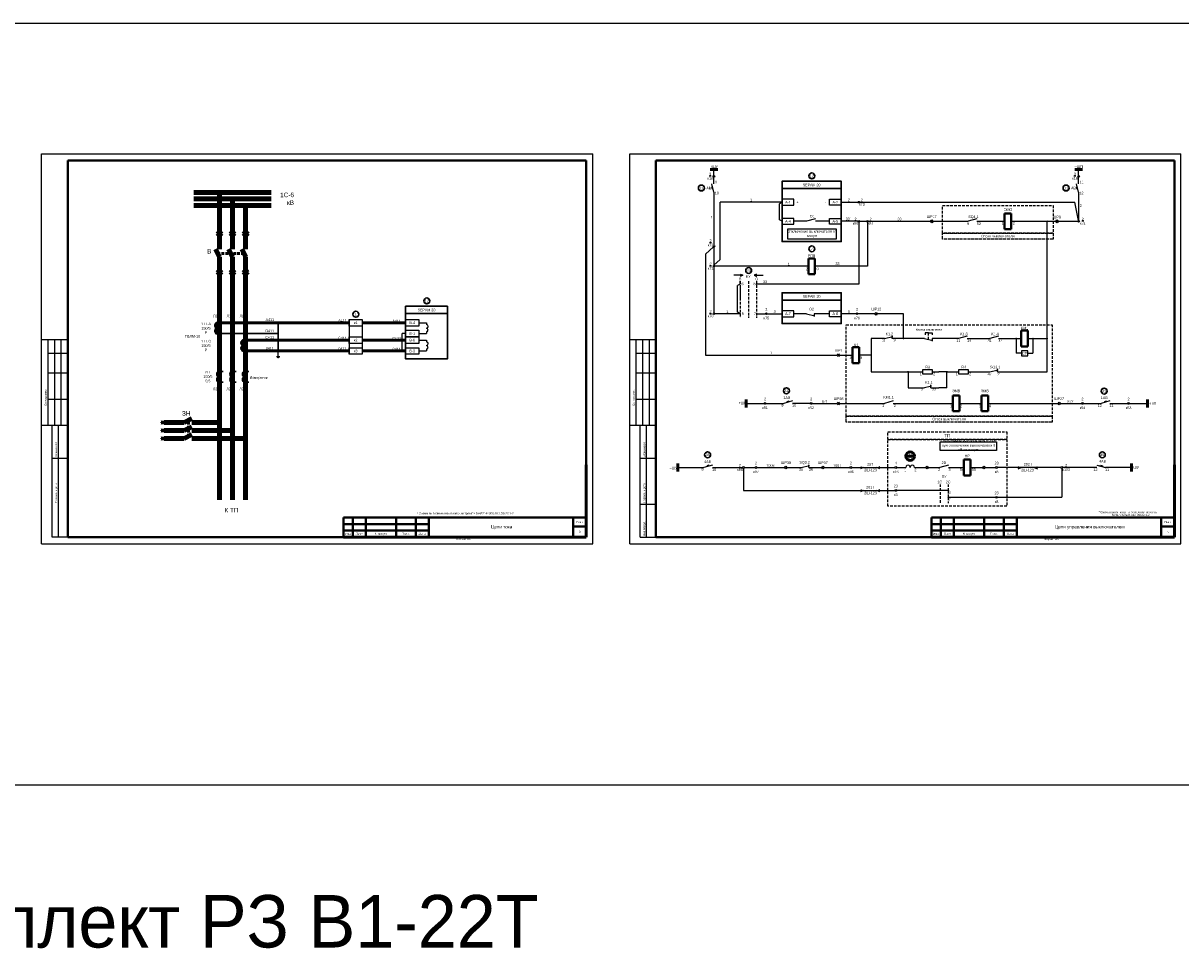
# Model space of a CAD drawing. Header units: millimetres. Extents: x 7700 to 12777, y -2533 to 2568.
# Tile 45 of 74: x 8679 to 9561, y 1171 to 1876. Entities that reach past the tile are written whole.
import ezdxf
from ezdxf.enums import TextEntityAlignment as Align

# ---------------------------------------------------------------- set-up
doc = ezdxf.new("R2010")
doc.units = ezdxf.units.MM
doc.linetypes.add('ACAD_ISO02W100', pattern=[15, 12, -3])
doc.linetypes.add('JIS_02_2.0', pattern=[3, 2, -1])
doc.layers.add('основная 0.5', color=7, linetype='Continuous', lineweight=50)
doc.styles.add('SIMPLEX', font='txt', dxfattribs={"height": 5})

msp = doc.modelspace()

# ---------------------------------------------------------------- hatches: boundary and pattern name
h = msp.add_hatch(color=256)
h.dxf.hatch_style = 1
h.paths.add_polyline_path([(9224.93, 1682.82), (9226.93, 1683.68), (9224.93, 1684.53)])
h = msp.add_hatch(color=256)
h.dxf.hatch_style = 1
h.paths.add_polyline_path([(9237.43, 1682.82), (9235.43, 1683.68), (9237.43, 1684.53)])
h = msp.add_hatch(color=256)
h.dxf.hatch_style = 1
h.paths.add_polyline_path([(9316.65, 1536.3), (9318.99, 1537.3), (9316.65, 1538.3)])
h = msp.add_hatch(color=256)
h.dxf.hatch_style = 1
h.paths.add_polyline_path([(9331.33, 1538.3), (9328.99, 1537.3), (9331.33, 1536.3)])
h = msp.add_hatch(color=256)
h.dxf.hatch_style = 1
h.paths.add_polyline_path([(9436.69, 1538.3), (9439.03, 1537.3), (9436.69, 1536.3)])
h = msp.add_hatch(color=256)
h.dxf.hatch_style = 1
h.paths.add_polyline_path([(9451.38, 1536.3), (9449.03, 1537.3), (9451.38, 1538.3)])
h = msp.add_hatch(color=256)
h.dxf.hatch_style = 1
h.paths.add_polyline_path([(9316.65, 1518.81), (9318.99, 1519.81), (9316.65, 1520.81)])
h = msp.add_hatch(color=256)
h.dxf.hatch_style = 1
h.paths.add_polyline_path([(9331.33, 1520.81), (9328.99, 1519.81), (9331.33, 1518.81)])

# ---------------------------------------------------------------- linework, layer by layer
for p, q in [((8692.56, 1479.18), (8692.56, 1776.23)), ((8692.56, 1776.23), (9112.57, 1776.23)), ((8692.56, 1479.18), (8692.56, 1776.23)), ((9112.57, 1479.18), (9112.57, 1776.23)), ((9112.57, 1479.18), (9112.57, 1776.23)), ((9140.68, 1479.18), (9140.68, 1776.23)), ((9140.68, 1776.23), (9560.69, 1776.23)), ((9140.68, 1479.18), (9140.68, 1776.23)), ((9560.69, 1479.18), (9560.69, 1776.23)), ((9560.69, 1479.18), (9560.69, 1776.23)), ((9203.32, 1750.99), (9203.94, 1751.15)), ((9203.74, 1749.29), (9204.35, 1749.45)), ((9204.9, 1747.12), (9204.9, 1706.5)), ((9481.2, 1750.99), (9481.82, 1751.15)), ((9481.62, 1749.29), (9482.23, 1749.45)), ((9256.8, 1739.41), (9209.65, 1739.41)), ((9209.65, 1695.81), (9209.65, 1739.41)), ((9256.8, 1739.41), (9254.83, 1738.27)), ((9254.83, 1725.97), (9254.83, 1738.27)), ((9301.87, 1739.41), (9314.65, 1739.41)), ((9315.91, 1739.41), (9480.03, 1739.41)), ((9482.66, 1725.48), (9480.03, 1739.41)), ((9256.8, 1724.83), (9254.83, 1725.97)), ((9275.53, 1724.83), (9265.8, 1724.83)), ((9282.2, 1726.69), (9275.53, 1724.83)), ((9292.87, 1724.83), (9282.2, 1724.83)), ((9314.65, 1724.83), (9301.87, 1724.83)), ((9315.28, 1724.2), (9315.28, 1677.03)), ((9315.91, 1724.83), (9321.3, 1724.83)), ((9321.93, 1724.2), (9321.93, 1690.55)), ((9322.55, 1724.83), (9398.65, 1724.83)), ((9405.32, 1726.69), (9398.65, 1724.83)), ((9405.32, 1724.83), (9426.27, 1724.83)), ((9405.32, 1724.83), (9426.27, 1724.83)), ((9431.27, 1724.83), (9470.47, 1724.83)), ((9431.27, 1724.83), (9482.12, 1724.83)), ((9458.83, 1610.23), (9458.83, 1724.83)), ((9204.45, 1705.43), (9198.52, 1699.7)), ((9204.9, 1705.24), (9204.9, 1691.38)), ((9209.65, 1695.81), (9204.9, 1691.38)), ((9204.9, 1690.12), (9204.9, 1655.05)), ((9276.84, 1690.55), (9205.53, 1690.55)), ((9321.93, 1690.55), (9281.84, 1690.55)), ((9226.93, 1683.68), (9220.02, 1683.68)), ((9224.91, 1677.04), (9222.94, 1675.9)), ((9224.9, 1677.03), (9224.9, 1679.19)), ((9224.93, 1684.53), (9226.93, 1683.68)), ((9226.93, 1683.68), (9224.93, 1682.82)), ((9237.43, 1684.53), (9235.43, 1683.68)), ((9235.43, 1683.68), (9237.43, 1682.82)), ((9235.43, 1683.68), (9242.35, 1683.68)), ((9315.28, 1677.03), (9237.4, 1677.03)), ((9222.94, 1655.56), (9222.94, 1675.9)), ((8926.86, 1650.01), (8926.86, 1623.53)), ((8936.86, 1650.01), (8936.86, 1623.53)), ((9224.91, 1654.42), (9205.53, 1654.42)), ((9224.91, 1654.42), (9222.94, 1655.56)), ((9237.4, 1654.42), (9244.22, 1654.42)), ((9245.48, 1654.42), (9256.8, 1654.42)), ((9275.53, 1654.42), (9265.8, 1654.42)), ((9275.53, 1654.42), (9281.88, 1652.9)), ((9292.87, 1654.42), (9281.32, 1654.42)), ((9281.32, 1654.42), (9281.32, 1652.33)), ((9313.31, 1654.42), (9301.87, 1654.42)), ((9327.34, 1654.42), (9314.57, 1654.42)), ((9349.33, 1654.42), (9328.37, 1654.42)), ((9349.33, 1635.54), (9349.33, 1654.42)), ((8979.92, 1647.51), (8985.82, 1647.51)), ((8985.82, 1647.51), (8985.82, 1646.26)), ((8712.56, 1634.41), (8692.56, 1634.41)), ((8697.56, 1569.41), (8697.56, 1634.41)), ((8702.56, 1569.41), (8702.56, 1634.41)), ((8707.56, 1569.41), (8707.56, 1634.41)), ((8967.22, 1626.03), (8967.22, 1639.32)), ((8969.92, 1639.32), (8967.22, 1639.32)), ((8979.92, 1639.32), (8985.82, 1639.32)), ((8979.92, 1634.32), (8985.82, 1634.32)), ((8985.82, 1640.57), (8985.82, 1639.32)), ((8985.82, 1634.32), (8985.82, 1633.07)), ((9160.68, 1634.41), (9140.68, 1634.41)), ((9145.68, 1569.41), (9145.68, 1634.41)), ((9150.68, 1569.41), (9150.68, 1634.41)), ((9155.68, 1569.41), (9155.68, 1634.41)), ((9334.86, 1635.54), (9324.83, 1635.54)), ((9324.83, 1635.54), (9324.83, 1610.23)), ((9365.3, 1635.54), (9340.65, 1635.54)), ((9365.3, 1635.54), (9371.65, 1634.02)), ((9368.47, 1639.82), (9365.77, 1639.82)), ((9365.77, 1639.82), (9365.77, 1638.44)), ((9368.47, 1639.82), (9371.17, 1639.82)), ((9391.29, 1635.54), (9371.09, 1635.54)), ((9371.09, 1635.54), (9371.09, 1633.44)), ((9371.17, 1639.82), (9371.17, 1638.44)), ((9397.96, 1637.4), (9391.29, 1635.54)), ((9435.15, 1635.54), (9435.15, 1624.34)), ((9444.09, 1635.54), (9458.83, 1635.54)), ((9448.02, 1635.54), (9448.02, 1624.34)), ((8697.56, 1624.41), (8712.56, 1624.41)), ((8872.85, 1622.02), (8872.85, 1626.05)), ((8979.92, 1626.13), (8985.82, 1626.13)), ((8985.82, 1627.38), (8985.82, 1626.13)), ((9145.68, 1624.41), (9160.68, 1624.41)), ((9439.15, 1624.34), (9435.15, 1624.34)), ((9444.02, 1624.34), (9448.02, 1624.34)), ((8871.6, 1621.75), (8874.1, 1621.75)), ((8872.1, 1621.25), (8873.6, 1621.25)), ((8872.6, 1621.02), (8872.85, 1620.77)), ((8872.6, 1621.02), (8873.1, 1621.02)), ((8873.1, 1621.02), (8872.85, 1620.77)), ((8697.56, 1609.41), (8712.56, 1609.41)), ((9145.68, 1609.41), (9160.68, 1609.41)), ((8697.56, 1589.41), (8712.56, 1589.41)), ((9145.68, 1589.41), (9160.68, 1589.41)), ((9264.74, 1587.94), (9258.07, 1586.08)), ((9341.53, 1587.94), (9334.86, 1586.08)), ((9506.61, 1587.94), (9499.95, 1586.08)), ((9229.46, 1586.08), (9243.17, 1586.08)), ((9244.49, 1586.08), (9258.07, 1586.08)), ((9262.02, 1587.85), (9260.37, 1587.39)), ((9260.37, 1587.39), (9260.52, 1586.76)), ((9262.17, 1587.23), (9262.02, 1587.85)), ((9278.32, 1586.08), (9264.74, 1586.08)), ((9279.65, 1586.08), (9298.53, 1586.08)), ((9299.57, 1586.08), (9334.86, 1586.08)), ((9341.53, 1586.08), (9386.9, 1586.08)), ((9391.9, 1586.08), (9408.86, 1586.08)), ((9413.86, 1586.08), (9468.24, 1586.08)), ((9469.27, 1586.08), (9485.04, 1586.08)), ((9486.37, 1586.08), (9499.95, 1586.08)), ((9503.89, 1587.85), (9502.24, 1587.39)), ((9502.24, 1587.39), (9502.39, 1586.76)), ((9504.04, 1587.23), (9503.89, 1587.85)), ((9506.61, 1586.08), (9520.19, 1586.08)), ((9521.49, 1586.08), (9535.2, 1586.08)), ((8692.56, 1569.41), (8712.56, 1569.41)), ((8700.56, 1484.23), (8700.56, 1569.41)), ((8705.43, 1484.23), (8705.43, 1569.41)), ((9140.68, 1569.41), (9160.68, 1569.41)), ((9148.68, 1484.23), (9148.68, 1569.41)), ((9153.55, 1484.23), (9153.55, 1569.41)), ((8700.56, 1544.41), (8712.56, 1544.41)), ((9148.68, 1544.41), (9160.68, 1544.41)), ((9177.46, 1537.3), (9197.16, 1537.3)), ((9203.83, 1539.16), (9197.16, 1537.3)), ((9201.11, 1539.07), (9199.46, 1538.61)), ((9199.46, 1538.61), (9199.61, 1537.98)), ((9201.26, 1538.44), (9201.11, 1539.07)), ((9203.83, 1537.3), (9226.69, 1537.3)), ((9227.36, 1536.64), (9227.36, 1519.81)), ((9228.02, 1537.3), (9236.27, 1537.3)), ((9237.59, 1537.3), (9258.49, 1537.34)), ((9259.56, 1537.3), (9271.45, 1537.3)), ((9277.24, 1537.3), (9288.18, 1537.3)), ((9289.22, 1537.3), (9308.62, 1537.3)), ((9318.99, 1537.3), (9316.65, 1536.3)), ((9331.33, 1536.3), (9328.99, 1537.3)), ((9344.12, 1537.3), (9351.15, 1537.3)), ((9357.68, 1537.3), (9366.05, 1537.3)), ((9367.08, 1537.3), (9376.98, 1537.3)), ((9383.65, 1539.16), (9376.98, 1537.3)), ((9383.65, 1537.3), (9395.33, 1537.3)), ((9400.33, 1537.3), (9410.91, 1537.3)), ((9411.94, 1537.3), (9419.63, 1537.3)), ((9436.69, 1536.3), (9439.03, 1537.3)), ((9449.03, 1537.3), (9451.38, 1536.3)), ((9469.27, 1537.3), (9460.92, 1537.3)), ((9469.94, 1536.64), (9469.94, 1514.56)), ((9496.65, 1537.3), (9470.6, 1537.3)), ((9496.65, 1539.16), (9503.32, 1537.3)), ((9499.22, 1538.44), (9499.37, 1539.07)), ((9499.37, 1539.07), (9501.02, 1538.61)), ((9501.02, 1538.61), (9500.87, 1537.98)), ((9523.02, 1537.3), (9503.32, 1537.3)), ((9318.99, 1519.81), (9316.65, 1518.81)), ((9331.33, 1518.81), (9328.99, 1519.81)), ((9383.22, 1519.81), (9344.12, 1519.81)), ((9148.68, 1509.41), (9160.68, 1509.41)), ((9383.66, 1514.56), (9419.63, 1514.56)), ((9420.96, 1514.56), (9469.94, 1514.56)), ((8712.56, 1484.23), (8700.56, 1484.23)), ((9148.68, 1484.23), (9160.68, 1484.23)), ((8692.56, 1479.18), (9112.57, 1479.18)), ((9140.68, 1479.18), (9560.69, 1479.18))]:
    msp.add_line(p, q)
at = {"lineweight": 40}
for p, q in [((8712.56, 1771.23), (9107.65, 1771.23)), ((9107.65, 1771.23), (9107.65, 1484.23)), ((9160.68, 1771.23), (9555.77, 1771.23)), ((9555.77, 1771.23), (9555.77, 1484.23)), ((9431.27, 1730.83), (9426.27, 1730.83)), ((9426.27, 1730.83), (9426.27, 1718.83)), ((9431.27, 1718.83), (9431.27, 1730.83)), ((9431.27, 1718.83), (9426.27, 1718.83)), ((9281.84, 1696.55), (9276.84, 1696.55)), ((9276.84, 1696.55), (9276.84, 1684.55)), ((9281.84, 1684.55), (9281.84, 1696.55)), ((9281.84, 1684.55), (9276.84, 1684.55)), ((9444.09, 1641.54), (9439.09, 1641.54)), ((9439.09, 1641.54), (9439.09, 1629.54)), ((9444.09, 1629.54), (9444.09, 1641.54)), ((9315.59, 1628.88), (9310.59, 1628.88)), ((9310.59, 1628.88), (9310.59, 1616.88)), ((9315.59, 1616.88), (9315.59, 1628.88)), ((9444.09, 1629.54), (9439.09, 1629.54)), ((9315.59, 1616.88), (9310.59, 1616.88)), ((9391.9, 1592.08), (9386.9, 1592.08)), ((9386.9, 1592.08), (9386.9, 1580.08)), ((9391.9, 1580.08), (9391.9, 1592.08)), ((9413.86, 1592.08), (9408.86, 1592.08)), ((9408.86, 1592.08), (9408.86, 1580.08)), ((9413.86, 1580.08), (9413.86, 1592.08)), ((9391.9, 1580.08), (9386.9, 1580.08)), ((9413.86, 1580.08), (9408.86, 1580.08)), ((9400.33, 1543.3), (9395.33, 1543.3)), ((9395.33, 1543.3), (9395.33, 1531.3)), ((9400.33, 1531.3), (9400.33, 1543.3)), ((9400.33, 1531.3), (9395.33, 1531.3)), ((8922.65, 1499.22), (8987.65, 1499.22)), ((8922.65, 1494.22), (8987.65, 1494.22)), ((9097.65, 1499.23), (9097.65, 1484.23)), ((9097.65, 1492.23), (9107.65, 1492.23)), ((9370.77, 1499.22), (9435.77, 1499.22)), ((9370.77, 1494.22), (9435.77, 1494.22)), ((9545.77, 1499.23), (9545.77, 1484.23)), ((9545.77, 1492.23), (9555.77, 1492.23)), ((8712.56, 1484.23), (9107.65, 1484.23)), ((8922.65, 1489.22), (8987.65, 1489.22)), ((9160.68, 1484.23), (9555.77, 1484.23)), ((9370.77, 1489.22), (9435.77, 1489.22))]:
    msp.add_line(p, q, dxfattribs=at)
at = {"linetype": 'Continuous', "lineweight": 40}
for p, q in [((8712.56, 1771.23), (8712.56, 1484.23)), ((9160.68, 1771.23), (9160.68, 1484.23))]:
    msp.add_line(p, q, dxfattribs=at)
at = {"color": 1, "lineweight": 50}
for p, q in [((9207.9, 1764.29), (9201.9, 1764.29)), ((8847.01, 1634.32), (8926.86, 1634.32)), ((8936.86, 1634.32), (8969.92, 1634.32)), ((9229.46, 1589.08), (9229.46, 1583.08)), ((9177.46, 1534.3), (9177.46, 1540.3))]:
    msp.add_line(p, q, dxfattribs=at)
at = {"color": 7}
for p, q in [((9204.9, 1759.7), (9204.9, 1764.29)), ((9204.9, 1753.47), (9204.9, 1758.37)), ((9482.79, 1759.7), (9482.79, 1764.29)), ((9482.79, 1753.47), (9482.79, 1758.37)), ((9203.74, 1749.29), (9203.32, 1750.99)), ((9204.9, 1747.12), (9203.38, 1753.47)), ((9481.62, 1749.29), (9481.2, 1750.99)), ((9482.79, 1747.12), (9481.26, 1753.47)), ((9482.79, 1747.12), (9482.79, 1725.49)), ((9198.52, 1699.7), (9198.52, 1622.88)), ((9334.86, 1635.54), (9341.21, 1637.06)), ((9340.65, 1635.54), (9340.65, 1637.63)), ((9397.96, 1635.54), (9415.19, 1635.54)), ((9421.86, 1637.4), (9415.19, 1635.54)), ((9421.86, 1635.54), (9421.86, 1635.54)), ((9421.86, 1635.54), (9439.09, 1635.54)), ((9198.52, 1622.88), (9298.53, 1622.88)), ((9299.57, 1622.88), (9310.59, 1622.88)), ((9324.83, 1622.88), (9315.59, 1622.88)), ((9324.83, 1610.23), (9358.87, 1610.23)), ((9352.82, 1610.23), (9352.82, 1598.06)), ((9358.87, 1610.23), (9363.86, 1610.23)), ((9371.4, 1610.23), (9376.39, 1610.23)), ((9382.45, 1610.23), (9376.39, 1610.23)), ((9382.45, 1598.06), (9382.45, 1610.23)), ((9382.45, 1610.23), (9391.29, 1610.23)), ((9398.83, 1610.23), (9415.19, 1610.23)), ((9415.19, 1610.23), (9421.54, 1611.75)), ((9420.98, 1610.23), (9420.98, 1612.33)), ((9420.98, 1610.23), (9458.83, 1610.23)), ((9352.82, 1598.06), (9364.3, 1598.06)), ((9364.3, 1598.06), (9370.65, 1599.58)), ((9370.09, 1598.06), (9370.09, 1600.15)), ((9370.09, 1598.06), (9376.39, 1598.06)), ((9382.45, 1598.06), (9376.39, 1598.06)), ((9271.45, 1537.3), (9277.8, 1538.82)), ((9277.24, 1537.3), (9277.24, 1539.4)), ((9309.94, 1537.3), (9342.8, 1537.3)), ((9469.27, 1537.3), (9420.96, 1537.3)), ((9227.36, 1519.81), (9342.8, 1519.81))]:
    msp.add_line(p, q, dxfattribs=at)
at = {"color": 5, "lineweight": 50}
for p, q in [((9485.79, 1764.29), (9479.79, 1764.29)), ((9535.2, 1583.08), (9535.2, 1589.08)), ((9523.02, 1534.3), (9523.02, 1540.3))]:
    msp.add_line(p, q, dxfattribs=at)
at = {"color": 40, "lineweight": 100, "true_color": 0xf8d731}
for p, q in [((8808.58, 1746.88), (8867.55, 1746.89)), ((8828.07, 1746.88), (8828.06, 1703.71)), ((8825.06, 1703.71), (8828.06, 1697.71)), ((8828.06, 1697.71), (8828.06, 1512.7)), ((8785.03, 1571.75), (8784.78, 1571.5)), ((8785.03, 1571.25), (8784.78, 1571.5)), ((8785.03, 1571.75), (8785.03, 1571.25)), ((8785.53, 1572.25), (8785.53, 1570.75)), ((8786.03, 1572.75), (8786.03, 1570.25)), ((8786.03, 1571.5), (8791.09, 1571.5)), ((8801.09, 1571.5), (8791.09, 1571.5)), ((8801.09, 1571.5), (8807.09, 1574.51)), ((8828.06, 1571.5), (8807.09, 1571.5))]:
    msp.add_line(p, q, dxfattribs=at)
at = {"color": 3, "lineweight": 100}
for p, q in [((8808.58, 1741.88), (8867.55, 1741.88)), ((8838.07, 1741.88), (8838.07, 1703.71)), ((8838.06, 1697.71), (8835.06, 1703.71)), ((8838.06, 1697.71), (8838.06, 1512.7)), ((8785.03, 1565.63), (8784.78, 1565.38)), ((8785.03, 1565.13), (8784.78, 1565.38)), ((8785.03, 1565.63), (8785.03, 1565.13)), ((8785.53, 1566.13), (8785.53, 1564.63)), ((8786.03, 1566.63), (8786.03, 1564.13)), ((8786.03, 1565.38), (8791.09, 1565.38)), ((8791.09, 1565.38), (8801.09, 1565.38)), ((8807.09, 1568.38), (8801.09, 1565.38)), ((8807.09, 1565.38), (8838.06, 1565.38))]:
    msp.add_line(p, q, dxfattribs=at)
at = {"color": 1, "lineweight": 100}
for p, q in [((8808.58, 1736.88), (8867.55, 1736.9)), ((8848.06, 1736.89), (8848.06, 1703.71)), ((8848.08, 1697.71), (8845.06, 1703.71)), ((8848.06, 1697.71), (8848.06, 1512.7)), ((8848.06, 1697.71), (8848.06, 1686.01)), ((8807.09, 1562.38), (8801.09, 1559.36)), ((8785.03, 1559.63), (8784.78, 1559.38)), ((8785.03, 1559.13), (8784.78, 1559.38)), ((8785.03, 1559.63), (8785.03, 1559.13)), ((8785.53, 1560.13), (8785.53, 1558.63)), ((8786.03, 1560.63), (8786.03, 1558.13)), ((8786.03, 1559.38), (8791.09, 1559.38)), ((8791.09, 1559.38), (8801.09, 1559.38)), ((8807.09, 1559.38), (8848.07, 1559.38))]:
    msp.add_line(p, q, dxfattribs=at)
at = {"lineweight": 50}
for p, q in [((8826, 1715.64), (8828.07, 1717.6)), ((8826, 1713.75), (8828.07, 1715.71)), ((8828.07, 1717.6), (8830.13, 1715.64)), ((8828.07, 1715.71), (8830.13, 1713.75)), ((8836.01, 1715.64), (8838.07, 1717.6)), ((8836.01, 1713.75), (8838.07, 1715.71)), ((8838.07, 1717.6), (8840.13, 1715.64)), ((8838.07, 1715.71), (8840.13, 1713.75)), ((8846, 1715.64), (8848.06, 1717.6)), ((8846, 1713.75), (8848.06, 1715.71)), ((8848.06, 1717.6), (8850.12, 1715.64)), ((8848.06, 1715.71), (8850.12, 1713.75)), ((8826.01, 1687.68), (8828.07, 1685.71)), ((8826.01, 1685.78), (8828.07, 1683.82)), ((8828.07, 1685.71), (8830.13, 1687.68)), ((8828.07, 1683.82), (8830.13, 1685.78)), ((8836.01, 1687.68), (8838.07, 1685.71)), ((8836.01, 1685.78), (8838.07, 1683.82)), ((8838.07, 1685.71), (8840.13, 1687.68)), ((8838.07, 1683.82), (8840.13, 1685.78)), ((8846, 1687.68), (8848.06, 1685.71)), ((8846, 1685.78), (8848.06, 1683.82)), ((8848.06, 1685.71), (8850.12, 1687.68)), ((8848.06, 1683.82), (8850.12, 1685.78)), ((8847.01, 1626.06), (8926.86, 1626.03)), ((8936.86, 1626.03), (8969.92, 1626.03)), ((9357.68, 1545.89), (9351.16, 1545.89))]:
    msp.add_line(p, q, dxfattribs=at)
at = {"linetype": 'JIS_02_2.0', "lineweight": 50}
for p, q in [((8846.71, 1700.43), (8826.7, 1700.43)), ((8804.38, 1561.01), (8804.38, 1572.86))]:
    msp.add_line(p, q, dxfattribs=at)
at = {"linetype": 'JIS_02_2.0'}
for p, q in [((9224.9, 1679.19), (9224.9, 1670.4)), ((9224.9, 1679.19), (9224.9, 1665.63)), ((9231.15, 1679.19), (9231.15, 1651.23)), ((9237.4, 1679.19), (9237.4, 1651.23)), ((9224.9, 1675.4), (9224.9, 1651.23)), ((9368.47, 1634.78), (9368.47, 1639.82)), ((9377.2, 1524.42), (9377.2, 1510.08)), ((9383.44, 1524.42), (9383.44, 1520.03)), ((9383.44, 1519.59), (9383.44, 1514.77)), ((9383.44, 1514.34), (9383.44, 1510.08))]:
    msp.add_line(p, q, dxfattribs=at)
at = {"color": 40, "lineweight": 50, "true_color": 0xf8d731}
for p, q in [((8827.01, 1647.51), (8926.86, 1647.51)), ((8936.86, 1647.51), (8969.92, 1647.51))]:
    msp.add_line(p, q, dxfattribs=at)
at = {"lineweight": 30}
for p, q in [((8872.85, 1647.51), (8872.85, 1626.03)), ((8827.01, 1639.27), (8872.85, 1639.27)), ((8828.06, 1610.49), (8830.91, 1610.49)), ((8838.06, 1610.49), (8840.91, 1610.49)), ((8847.59, 1610.49), (8850.44, 1610.49)), ((8828.06, 1602.25), (8830.91, 1602.25)), ((8838.06, 1602.25), (8840.91, 1602.25)), ((8847.59, 1602.25), (8850.44, 1602.25))]:
    msp.add_line(p, q, dxfattribs=at)
at = {"linetype": 'Continuous'}
for p, q in [((8712.56, 1625.24), (8712.56, 1605.24)), ((9160.68, 1625.24), (9160.68, 1605.24)), ((8712.56, 1585.24), (8712.56, 1565.24)), ((9160.68, 1585.24), (9160.68, 1565.24))]:
    msp.add_line(p, q, dxfattribs=at)
at = {"color": 2}
msp.add_lwpolyline([(7701.96, 1875.8), (12776.6, 1875.8), (12776.6, 1295.24), (7701.96, 1295.24)], close=True, dxfattribs=at)
at = {"lineweight": 30}
for points in [[(9256.8, 1755.4), (9256.8, 1755.4), (9301.87, 1755.4), (9301.87, 1749.71), (9256.8, 1749.71), (9256.8, 1755.4)], [(9256.8, 1670.4), (9256.8, 1670.4), (9301.87, 1670.4), (9301.87, 1664.72), (9256.8, 1664.72), (9256.8, 1670.4)], [(8969.92, 1660.16), (8969.92, 1660.16), (9001.83, 1660.16), (9001.83, 1654.48), (8969.92, 1654.48), (8969.92, 1660.16)]]:
    msp.add_lwpolyline(points, dxfattribs=at)
for points in [[(9256.8, 1749.71), (9301.87, 1749.71), (9301.87, 1709.35), (9256.8, 1709.35)], [(9256.8, 1664.72), (9301.87, 1664.72), (9301.87, 1646.96), (9256.8, 1646.96)], [(8969.92, 1654.48), (9001.83, 1654.48), (9001.83, 1620.02), (8969.92, 1620.02)]]:
    msp.add_lwpolyline(points, close=True, dxfattribs=at)
for points in [[(9256.8, 1737.16), (9265.8, 1737.16), (9265.8, 1741.66), (9256.8, 1741.66)], [(9301.87, 1737.16), (9292.87, 1737.16), (9292.87, 1741.66), (9301.87, 1741.66)], [(9256.8, 1722.58), (9265.8, 1722.58), (9265.8, 1727.08), (9256.8, 1727.08)], [(9301.87, 1722.58), (9292.87, 1722.58), (9292.87, 1727.08), (9301.87, 1727.08)], [(9260.96, 1711.48), (9298.18, 1711.48), (9298.18, 1718.89), (9260.96, 1718.89)], [(8936.86, 1645.01), (8926.86, 1645.01), (8926.86, 1650.01), (8936.86, 1650.01)], [(8979.92, 1645.01), (8969.92, 1645.01), (8969.92, 1650.01), (8979.92, 1650.01)], [(9256.8, 1652.17), (9265.8, 1652.17), (9265.8, 1656.67), (9256.8, 1656.67)], [(9301.87, 1652.17), (9292.87, 1652.17), (9292.87, 1656.67), (9301.87, 1656.67)], [(8979.92, 1636.82), (8969.92, 1636.82), (8969.92, 1641.82), (8979.92, 1641.82)], [(8936.86, 1631.82), (8926.86, 1631.82), (8926.86, 1636.82), (8936.86, 1636.82)], [(8979.92, 1631.82), (8969.92, 1631.82), (8969.92, 1636.82), (8979.92, 1636.82)], [(8936.86, 1623.53), (8926.86, 1623.53), (8926.86, 1628.53), (8936.86, 1628.53)], [(8979.92, 1623.53), (8969.92, 1623.53), (8969.92, 1628.53), (8979.92, 1628.53)], [(9444.02, 1626.25), (9439.15, 1626.25), (9439.15, 1622.42), (9444.02, 1622.42)], [(9377.4, 1556.91), (9420.33, 1556.91), (9420.33, 1550.23), (9377.4, 1550.23)]]:
    msp.add_lwpolyline(points, close=True)
at = {"color": 32, "linetype": 'JIS_02_2.0', "true_color": 0xcd6928}
for points in [[(9379.02, 1736.84), (9463.49, 1736.84), (9463.41, 1715.79), (9378.94, 1715.79)], [(9305.64, 1646.06), (9462.52, 1646.06), (9462.52, 1576.44), (9305.64, 1576.44)], [(9337.42, 1558.65), (9428.13, 1558.65), (9428.13, 1507.9), (9337.42, 1507.9)]]:
    msp.add_lwpolyline(points, close=True, dxfattribs=at)
for points in [[(9370.58, 1725.86), (9369.55, 1724.83), (9370.58, 1723.8)], [(9371.62, 1725.86), (9370.58, 1724.83), (9371.62, 1723.8)], [(9465.35, 1725.86), (9466.38, 1724.83), (9465.35, 1723.8)], [(9466.38, 1725.86), (9467.42, 1724.83), (9466.38, 1723.8)], [(9328.36, 1655.47), (9327.33, 1654.44), (9328.36, 1653.4)], [(9329.39, 1655.47), (9328.36, 1654.44), (9329.39, 1653.4)], [(9299.57, 1587.11), (9298.53, 1586.08), (9299.57, 1585.05)], [(9300.6, 1587.11), (9299.57, 1586.08), (9300.6, 1585.05)], [(9467.21, 1587.11), (9468.24, 1586.08), (9467.21, 1585.05)], [(9468.24, 1587.11), (9469.27, 1586.08), (9468.24, 1585.05)], [(9259.52, 1538.37), (9258.49, 1537.34), (9259.52, 1536.31)], [(9260.56, 1538.37), (9259.52, 1537.34), (9260.56, 1536.31)], [(9287.15, 1538.34), (9288.18, 1537.3), (9287.15, 1536.27)], [(9288.18, 1538.34), (9289.22, 1537.3), (9288.18, 1536.27)], [(9367.04, 1538.37), (9366.01, 1537.34), (9367.04, 1536.31)], [(9368.07, 1538.37), (9367.04, 1537.34), (9368.07, 1536.31)], [(9409.88, 1538.34), (9410.91, 1537.3), (9409.88, 1536.27)], [(9410.91, 1538.34), (9411.94, 1537.3), (9410.91, 1536.27)]]:
    msp.add_lwpolyline(points)
at = {"const_width": 0.5}
for points in [[(9458.45, 1724.83, -1), (9459.2, 1724.83, -1)], [(9224.53, 1654.42, 1), (9225.28, 1654.42, 1)], [(9348.96, 1635.54, 1), (9349.71, 1635.54, 1)], [(9434.78, 1635.54, 1), (9435.53, 1635.54, 1)], [(9447.65, 1635.54, 1), (9448.4, 1635.54, 1)], [(9458.45, 1635.54, 1), (9459.2, 1635.54, 1)], [(9324.46, 1622.88, 1), (9325.21, 1622.88, 1)], [(9352.44, 1610.23, 1), (9353.19, 1610.23, 1)], [(9382.07, 1610.23, 1), (9382.82, 1610.23, 1)]]:
    msp.add_lwpolyline(points, format="xyb", close=True, dxfattribs=at)
at = {"color": 32, "linetype": 'ACAD_ISO02W100', "ltscale": 0.2, "true_color": 0xcd6928}
for points in [[(9378.94, 1715.79), (9378.94, 1715.79), (9463.41, 1715.79), (9463.41, 1711.2), (9378.94, 1711.2), (9378.94, 1715.79)], [(9305.64, 1576.44), (9305.64, 1576.44), (9462.52, 1576.44), (9462.52, 1571.85), (9305.64, 1571.85), (9305.64, 1576.44)]]:
    msp.add_lwpolyline(points, dxfattribs=at)
at = {"color": 7, "const_width": 0.5}
msp.add_lwpolyline([(9237.02, 1677.03, -1), (9237.77, 1677.03, -1)], format="xyb", close=True, dxfattribs=at)
at = {"lineweight": 50}
for points, const_width in [([(8828.06, 1652.28, 1), (8828.06, 1652.75, 1)], 0.378), ([(8838.06, 1652.28, 1), (8838.06, 1652.75, 1)], 0.378), ([(8848.06, 1652.28, 1), (8848.06, 1652.75, 1)], 0.378), ([(8872.85, 1639.54, 1), (8872.85, 1638.99, 1)], 0.45), ([(8872.85, 1626.31, 1), (8872.85, 1625.76, 1)], 0.45), ([(8967.22, 1626.3, 1), (8967.22, 1625.75, 1)], 0.45), ([(8828.06, 1597.01, 1), (8828.06, 1597.47, 1)], 0.378), ([(8838.06, 1597.01, 1), (8838.06, 1597.47, 1)], 0.378), ([(8848.06, 1597.01, 1), (8848.06, 1597.47, 1)], 0.378)]:
    msp.add_lwpolyline(points, format="xyb", close=True, dxfattribs=dict(at, const_width=const_width))
at = {"color": 7}
for points in [[(9299.57, 1623.92), (9298.53, 1622.88), (9299.57, 1621.85)], [(9300.6, 1623.92), (9299.57, 1622.88), (9300.6, 1621.85)]]:
    msp.add_lwpolyline(points, dxfattribs=at)
for points in [[(9371.4, 1611.73), (9363.86, 1611.73), (9363.86, 1608.73), (9371.4, 1608.73)], [(9398.83, 1611.73), (9391.29, 1611.73), (9391.29, 1608.73), (9398.83, 1608.73)]]:
    msp.add_lwpolyline(points, close=True, dxfattribs=at)
at = {"color": 2, "lineweight": 100, "const_width": 0.45}
msp.add_lwpolyline([(8828.06, 1571.78, 1), (8828.06, 1571.23, 1)], format="xyb", close=True, dxfattribs=at)
at = {"color": 3, "lineweight": 100, "const_width": 0.45}
msp.add_lwpolyline([(8838.06, 1565.65, 1), (8838.06, 1565.1, 1)], format="xyb", close=True, dxfattribs=at)
at = {"color": 32, "linetype": 'JIS_02_2.0', "true_color": 0xcd6928}
msp.add_lwpolyline([(9337.42, 1564.34), (9337.42, 1564.34), (9428.13, 1564.34), (9428.13, 1558.65), (9337.42, 1558.65), (9337.42, 1564.34)], dxfattribs=at)
at = {"color": 1, "lineweight": 100, "const_width": 0.45}
msp.add_lwpolyline([(8848.06, 1559.65, 1), (8848.06, 1559.1, 1)], format="xyb", close=True, dxfattribs=at)
for centre, radius in [((9204.9, 1759.03), 0.663), ((9482.79, 1759.03), 0.663), ((9315.28, 1739.41), 0.629), ((9315.28, 1724.83), 0.629), ((9321.93, 1724.83), 0.629), ((9482.79, 1724.83), 0.663), ((9204.9, 1705.87), 0.629), ((9204.9, 1654.42), 0.629), ((9244.85, 1654.42), 0.629), ((9313.94, 1654.42), 0.629), ((9243.83, 1586.08), 0.663), ((9278.99, 1586.08), 0.663), ((9485.7, 1586.08), 0.663), ((9520.86, 1586.08), 0.663), ((9227.36, 1537.3), 0.663), ((9236.93, 1537.3), 0.663), ((9309.28, 1537.3), 0.663), ((9343.46, 1537.3), 0.663), ((9420.29, 1537.3), 0.663), ((9469.94, 1537.3), 0.663), ((9343.46, 1519.81), 0.663), ((9383.44, 1519.81), 0.218), ((9383.44, 1514.56), 0.218), ((9420.29, 1514.56), 0.663)]:
    msp.add_circle(centre, radius)
at = {"lineweight": 30}
for centre in [(9279.55, 1759.41), (9195.33, 1750.18), (9473.21, 1750.18), (9279.55, 1703.87), (9231.36, 1687.36), (8986.08, 1664.18), (8932.07, 1654.03), (9260.12, 1595.75), (9502.23, 1595.49), (9200.08, 1546.97), (9500.84, 1546.97)]:
    msp.add_circle(centre, 2.25, dxfattribs=at)
at = {"color": 7}
msp.add_circle((9204.9, 1690.75), 0.629, dxfattribs=at)
at = {"lineweight": 50}
msp.add_circle((9354.42, 1545.89), 3.26, dxfattribs=at)
for centre in [(8827.01, 1645.45), (8827.01, 1641.33), (8847.01, 1632.24), (8847.01, 1628.12)]:
    msp.add_arc(centre, 2.06, 90, 270, dxfattribs=at)
at = {"linetype": 'Continuous', "lineweight": 25, "ltscale": 4.8}
for centre, radius, start, end in [((8985.73, 1644.81), 1.42, 273.40093, 86.59907), ((8985.73, 1641.99), 1.4, 273.54871, 86.45129), ((8985.73, 1631.62), 1.42, 273.40093, 86.59907), ((8985.73, 1628.8), 1.4, 273.54871, 86.45129)]:
    msp.add_arc(centre, radius, start, end, dxfattribs=at)
at = {"lineweight": 30}
for centre in [(8828.06, 1608.43), (8828.06, 1604.31), (8838.06, 1608.43), (8838.06, 1604.31), (8847.59, 1608.43), (8847.59, 1604.31)]:
    msp.add_arc(centre, 2.06, 90, 270, dxfattribs=at)
for centre in [(9352.78, 1537.43), (9356.05, 1537.43)]:
    msp.add_arc(centre, 1.64, 355.52704, 184.47296)
at = {"layer": 'основная 0.5', "color": 0}
for p, q in [((9107.65, 1484.23), (9107.65, 1539.23)), ((9555.77, 1484.23), (9555.77, 1539.23)), ((8922.65, 1484.23), (9107.65, 1484.23)), ((9370.77, 1484.23), (9555.77, 1484.23))]:
    msp.add_line(p, q, dxfattribs=at)
at = {"layer": 'основная 0.5', "lineweight": 40}
for p, q in [((8922.65, 1499.22), (8922.65, 1484.23)), ((8929.65, 1484.23), (8929.65, 1499.22)), ((8939.65, 1484.23), (8939.65, 1499.22)), ((8962.65, 1484.23), (8962.65, 1499.22)), ((8977.65, 1484.23), (8977.65, 1499.22)), ((8987.65, 1484.23), (8987.65, 1499.23)), ((8987.65, 1499.23), (9107.65, 1499.23)), ((9370.77, 1499.22), (9370.77, 1484.23)), ((9377.77, 1484.23), (9377.77, 1499.22)), ((9387.77, 1484.23), (9387.77, 1499.22)), ((9410.77, 1484.23), (9410.77, 1499.22)), ((9425.77, 1484.23), (9425.77, 1499.22)), ((9435.77, 1484.23), (9435.77, 1499.23)), ((9435.77, 1499.23), (9555.77, 1499.23))]:
    msp.add_line(p, q, dxfattribs=at)

# ---------------------------------------------------------------- texts
at = {"color": 7, "style": 'SIMPLEX'}
for s, p in [('9', (9205.64, 1753.7)), ('11', (9483.52, 1753.7)), ('10', (9205.55, 1745.38)), ('12', (9483.43, 1745.38)), ('О1', (9277.93, 1727.7)), ('SQ4.1', (9398.74, 1727.34)), ('9', (9397.82, 1722.05)), ('52', (9405.25, 1722.05)), ('1', (9424.29, 1722.38)), ('2', (9432.61, 1722.38)), ('О2', (9277.37, 1656.93)), ('11', (9389.56, 1632.86)), ('K1.3', (9392.53, 1638.05)), ('14', (9397.9, 1632.85)), ('41', (9413.46, 1632.86)), ('K1.4', (9416.16, 1638.05)), ('44', (9421.79, 1632.85)), ('SQ3.1', (9415.28, 1612.74)), ('47', (9413.46, 1607.37)), ('2', (9420.96, 1607.37)), ('21', (9362.87, 1595.44)), ('K1.1', (9365.83, 1601.07)), ('22', (9371.21, 1595.43))]:
    msp.add_text(s, height=2, rotation=360, dxfattribs=at).set_placement(p)
at = {"style": 'SIMPLEX'}
for s, height, p in [('31', 1.5, (9333.13, 1633.36)), ('K1.2', 2, (9335.7, 1638.05)), ('32', 1.5, (9341.46, 1633.35))]:
    msp.add_text(s, height=height, dxfattribs=at).set_placement(p)
at = {"linetype": 'Continuous', "style": 'SIMPLEX'}
for s, p in [('Согласовано', (8696.39, 1584.29)), ('Согласовано', (9144.51, 1584.29)), ('Взам.инв.N', (8704.39, 1545.29)), ('Взам.инв.N', (9152.51, 1545.29)), ('Подпись и дата', (8704.39, 1510.29)), ('Подпись и дата', (9152.51, 1510.29)), ('Инв.Nподл.', (9152.51, 1485.29))]:
    msp.add_text(s, height=1.5, rotation=90, dxfattribs=at).set_placement(p)
at = {"color": 7, "style": 'SIMPLEX'}
for s, p in [('35', (9269.64, 1534.71)), ('36', (9277.28, 1534.67)), ('2', (9375.72, 1534.65)), ('3', (9383.67, 1534.65)), ('54', (9392.28, 1534.72)), ('55', (9401.41, 1534.72))]:
    msp.add_text(s, height=2, dxfattribs=at).set_placement(p)
at = {"color": 4, "style": 'SIMPLEX'}
for p in [(9324.22, 1534.37), (9443.81, 1534.37), (9324.22, 1516.88)]:
    msp.add_text('2Ш-123', height=2, dxfattribs=at).set_placement(p, align=Align.CENTER)
at = {"color": 7, "attachment_point": 5, "style": 'SIMPLEX'}
for s, insert, char_height, width in [('+ШУ', (9204.9, 1766.47), 2, 6), ('--ШП', (9482.79, 1766.47), 2, 6), ('{\\L3\\P\\pt8;}к16', (9202.07, 1759.13), 2, 4.8313), ('{\\L3\\P\\pt8;}к18', (9479.95, 1759.13), 2, 4.8313), ('АВ', (9201.03, 1750.11), 2, 4.8313), ('{\\C256;SEPAM 20}', (9279.34, 1752.55), 2, 45.0729), ('АВ', (9478.91, 1750.11), 2, 4.8313), ('1', (9233.22, 1741.14), 2, 4.8313), ('A-1', (9261.3, 1739.41), 2, 8.9989), ('+', (9268.61, 1739.41), 2, 4.8313), ('-', (9290.07, 1739.41), 2, 4.8313), ('A-2', (9297.37, 1739.41), 2, 9), ('2', (9307.74, 1741.14), 2, 4.8313), ('2\\Pк73', (9317.61, 1739.41), 2, 4.8313), ('2', (9484.41, 1736.82), 2, 4.8313), ('1', (9203.28, 1728), 2, 4.8313), ('ШР17', (9370.87, 1728.37), 2, 4.8313), ('ЭМО', (9429.04, 1733.68), 2, 4.8313), ('ШР8', (9466.32, 1728.06), 2, 4.8313), ('A-4', (9261.3, 1724.83), 2, 8.9989), ('A-5', (9297.37, 1724.83), 2, 9), ("33'", (9307.06, 1726.56), 2, 4.8313), ('2\\Pк80', (9312.75, 1724.83), 2, 4.8313), ('2\\Pк81', (9324.25, 1724.83), 2, 4.8313), ('33', (9346.27, 1726.56), 2, 4.8313), ('{\\L2}\\P\\pt8;к74', (9485.96, 1724.83), 2, 4.8313), ('{\\C256;Отключение выключателя от защит}', (9279.57, 1715.19), 2, 37.2194), ('Отсек выключателя ', (9421.18, 1713.5), 2, 84.47), ('РПВ', (9279.34, 1698.64), 2, 4.8313), ('1', (9261.93, 1692.28), 2, 4.8313), ('2', (9275.62, 1688.6), 2, 4.8313), ('10', (9283.06, 1688.6), 2, 4.8313), ('33', (9299.03, 1692.48), 2, 4.8313), ('В', (9224.9, 1680.9), 2, 4.8313), ('6', (9226.67, 1677.18), 2, 4.8313), ('КУ', (9231.16, 1682.77), 2, 4.8313), ('8', (9235.77, 1677.17), 2, 4.8313), ('О', (9237.39, 1680.9), 2, 4.8313), ('33', (9243.87, 1678.76), 2, 4.8313), ('SEPAM 20', (9279.34, 1667.56), 2, 45.0729), ('2\\P\\Pк75', (9244.85, 1654.42), 2, 4.8313), ('2\\P\\Pк76', (9313.94, 1654.42), 2, 4.8313), ('ШР12', (9328.65, 1657.98), 2, 4.8313), ('{\\C256;SEPAM 20}', (8985.87, 1657.32), 2, 31.9056), ('1', (9215.22, 1656.02), 2, 4.8313), ('5', (9226.87, 1654.36), 2, 4.8313), ('7', (9236.15, 1654.42), 2, 4.8313), ('3', (9251.14, 1656.17), 2, 4.8313), ('A-7', (9261.3, 1654.42), 2, 4.8313), ('A-8', (9297.37, 1654.42), 2, 4.8313), ('5', (9307.74, 1656.17), 2, 4.8313), ('Кнопка отключения', (9368.67, 1642.33), 1.6, 20.0642), ('KM1', (9441.59, 1643.47), 2, 4.8313), ('1', (9248.53, 1624.62), 2, 4.8313), ('ШР1', (9299.86, 1626.42), 2, 9), ('СР', (9441.55, 1624.34), 2, 4.8313), ('A', (9309.22, 1620.93), 2, 2.1353), ('B', (9316.96, 1620.93), 2, 2.1353), ('R3', (9367.76, 1613.77), 2, 4.8313), ('R4', (9395.19, 1613.77), 2, 4.8313), ('1', (9362.6, 1608.54), 2, 4.8313), ('2', (9372.66, 1608.54), 2, 4.8313), ('1', (9390.03, 1608.54), 2, 4.8313), ('2', (9400.1, 1608.54), 2, 4.8313), ('31\\PРУ', (9354.42, 1545.89), 2, 6.4472), ('{\\C256;НР}', (9397.83, 1546.12), 2, 6.4472), ('+ШУ', (9174.06, 1536.81), 2, 6.8133), ('9', (9196.15, 1535.67), 2, 6.4472), ('4АВ', (9200.07, 1541.74), 2, 6.4472), ('10', (9204.98, 1535.62), 2, 6.4472), ('2\\P\\pt8;к98', (9224.69, 1537.3), 2, 6.4472), ('2\\P\\Pк97', (9236.93, 1537.3), 2, 6.4472), ('ШР38', (9259.81, 1540.88), 2, 6.4472), ('SQ3.2', (9273.95, 1540.92), 2, 6.4472), ('ШР37', (9287.89, 1540.84), 2, 6.4472), ('{\\C256;2\\P\\pt10;}\\P\\pt8;к96', (9309.28, 1537.3), 2, 6.4472), ('257', (9323.99, 1539.75), 2, 6.4472), ('\\pt10;{\\C256;4\\P}\\P\\pt8;к16', (9343.46, 1537.3), 2, 6.4472), ('1', (9350.69, 1535.35), 2, 6.4472), ('2', (9358.42, 1535.35), 2, 6.4472), ('2В', (9380.06, 1540.92), 2, 6.4472), ('\\pt10;{\\C256;23\\P}\\P\\pt8;к8', (9420.29, 1537.3), 2, 6.4472), ('202 I', (9444.03, 1539.75), 2, 6.4472), ('2\\P\\pt8;к100', (9473.34, 1537.3), 2, 6.4472), ('12', (9495.63, 1535.67), 2, 6.4472), ('4АВ', (9501.02, 1542.08), 2, 6.4472), ('11', (9504.46, 1535.62), 2, 6.4472), ('-ШУ', (9526.24, 1537.3), 2, 6.4472), ('1С', (9376.98, 1526.24), 2, 6.4472), ('ПУ', (9380.24, 1530.19), 2, 6.4472), ('2С', (9383.38, 1526.24), 2, 6.4472), ('201 I', (9323.99, 1522.26), 2, 6.4472), ('\\pt8;{\\C256;23\\P\\Pк3}', (9343.46, 1519.81), 2, 6.4472), ('3', (9384.46, 1518.17), 2, 6.4472), ('\\pt8;{\\C256;23\\P\\Pк8}', (9420.29, 1514.56), 2, 6.4472), ('7', (9384.46, 1512.92), 2, 6.4472)]:
    msp.add_mtext(s, dxfattribs=dict(at, insert=insert, char_height=char_height, width=width))
at = {"style": 'SIMPLEX'}
for s, insert, char_height, width, attachment_point in [('12', (9279.55, 1759.41), 2, 4.3874, 5), ('1С-6 кВ', (8884.87, 1742.05), 3.5, 13.1063, 6), ('11', (9195.33, 1750.18), 2, 4.3874, 5), ('11', (9473.21, 1750.18), 2, 4.3874, 5), ('В', (8821.96, 1702.06), 3.5, 3.6058, 6), ('{\\L2}\\Pк72', (9202.33, 1708.36), 2, 4.8313, 5), ('7', (9279.55, 1703.87), 2, 4.3874, 5), ('{\\L2}\\Pк71', (9202.33, 1690.75), 2, 4.8313, 5), ('24', (9231.36, 1687.36), 2, 4.3874, 5), ('12', (8986.08, 1664.18), 2, 4.3874, 5), ('Л1', (8824.94, 1652.73), 2, 9.9995, 5), ('Л1', (8835.2, 1652.73), 2, 9.9995, 5), ('Л1', (8845.04, 1652.73), 2, 9.9995, 5), ('A411', (8866.47, 1649.88), 2, 9.9995, 5), ('A411', (8921.79, 1649.19), 2, 9.9995, 5), ('1', (8932.07, 1654.03), 2, 4.3874, 5), ('A411', (8963.12, 1648.87), 2, 9.9995, 5), ('{\\L2}\\Pк70', (9202.33, 1654.42), 2, 4.8313, 5), ('1ТТ.А\\P150/5\\PР', (8817.83, 1643.39), 2, 9.9995, 5), ('О411', (8866.36, 1641.39), 2, 9.9995, 5), ('ТВЛМ-10', (8807.53, 1637.23), 2, 9.9995, 5), ('1ТТ.С\\P150/5\\PР', (8817.83, 1630.18), 2, 9.9995, 5), ('C411', (8866.34, 1636.42), 2, 9.9995, 5), ('C411', (8921.79, 1635.87), 2, 9.9995, 5), ('C411', (8963.12, 1635.75), 2, 9.9995, 5), ('0411', (8866.49, 1628.12), 2, 9.9995, 5), ('0411', (8921.79, 1627.75), 2, 9.9995, 5), ('0411', (8963.12, 1627.45), 2, 9.9995, 5), ('K1', (9313.36, 1630.7), 2, 5, 5), ('\\A1;2ТТ\\P150/5\\P0,5', (8819.26, 1606.37), 2, 9.9995, 5), ('\\A1;Измерения', (8858.23, 1605.51), 2, 6.3799, 5), ('Л2', (8824.8, 1597.13), 2, 9.9995, 5), ('Л2', (8835.05, 1597.13), 2, 9.9995, 5), ('Л2', (8844.9, 1597.13), 2, 9.9995, 5), ('31', (9260.12, 1595.75), 2, 4.3874, 5), ('ЭМВ', (9389.51, 1595.64), 2, 5, 5), ('ЭМВ', (9411.31, 1595.64), 2, 5, 5), ('31', (9502.23, 1595.49), 2, 4.3874, 5), ('2\\P\\Pк51', (9243.83, 1586.08), 2, 5, 5), ('1АВ', (9260.47, 1590.45), 2, 5, 5), ('2\\P\\Pк52', (9278.99, 1586.08), 2, 5, 5), ('871', (9289.37, 1587.55), 2, 5, 5), ('ШР28', (9299.86, 1589.62), 2, 5, 5), ('KM1.1', (9337.9, 1590.76), 2, 5, 5), ('ШР27', (9467.95, 1589.62), 2, 5, 5), ('872', (9476.54, 1587.55), 2, 5, 5), ('2\\P\\Pк54', (9485.7, 1586.08), 2, 5, 5), ('1АВ', (9502.34, 1590.45), 2, 5, 5), ('2\\P\\Pк53', (9520.86, 1586.08), 2, 5, 5), ('ЗН', (8805.97, 1578.47), 3.5, 4.3103, 6), ('+ШП', (9226.82, 1586.48), 2, 5, 5), ('9', (9257.06, 1584.45), 2, 5, 5), ('10', (9265.89, 1584.4), 2, 5, 5), ('1', (9333.85, 1584.45), 2, 5, 5), ('2', (9342.68, 1584.4), 2, 5, 5), ('1', (9385.53, 1584.13), 2, 5, 5), ('2', (9393.27, 1584.13), 2, 5, 5), ('3', (9407.5, 1584.13), 2, 5, 5), ('4', (9415.23, 1584.13), 2, 5, 5), ('12', (9498.93, 1584.45), 2, 5, 5), ('11', (9507.76, 1584.4), 2, 5, 5), ('--ШП', (9538.83, 1586.02), 2, 5, 5), ('Отсек выключателя ', (9384.08, 1574.15), 2, 156.8814, 5), ('Отключение выключателя 0,4 кВ при отключении выключателя 6 кВ от защит ', (9398.87, 1553.92), 2, 42.9237, 5), ('35', (9200.08, 1546.97), 2, 4.3874, 5), ('35', (9500.84, 1546.97), 2, 4.3874, 5), ('1008', (9247.9, 1538.77), 2, 5, 5), ('1007', (9298.83, 1538.77), 2, 5, 5), ('К ТП', (8842.54, 1504.76), 3.5, 13.1063, 6)]:
    msp.add_mtext(s, dxfattribs=dict(at, insert=insert, char_height=char_height, width=width, attachment_point=attachment_point))
at = {"char_height": 2, "width": 9.9995, "attachment_point": 5, "rotation": 0.00004, "style": 'SIMPLEX'}
for s, insert in [('к1', (8931.86, 1647.51)), ('B-4', (8974.92, 1647.51)), ('к2', (8931.86, 1634.32)), ('B-1', (8974.92, 1639.32)), ('B-6', (8974.92, 1634.32)), ('к3', (8931.86, 1626.03)), ('B-3', (8974.92, 1626.03))]:
    msp.add_mtext(s, dxfattribs=dict(at, insert=insert))
at = {"lineweight": 50, "insert": (9382.78, 1561.5), "char_height": 2.5, "width": 90.7132, "attachment_point": 5, "style": 'SIMPLEX'}
msp.add_mtext('ТП', dxfattribs=at)
at = {"lineweight": 35, "attachment_point": 5, "line_spacing_factor": 0.8, "style": 'SIMPLEX'}
for s, insert, char_height, width in [('\\pi-4.8,l6.4,t6.4;*^IСхемы выполнены на основании проекта 59427142.903.015.Э0.22.1-2', (9014.62, 1502.1), 1.6, 185), ('\\pi-4.8,l6.4,t6.4;*^IСхемы выполнены на основании проекта 59427142.903.015.Э0.22.1-2', (9519.22, 1502.2), 1.6, 62.6316), (' Цепи тока', (9042.65, 1491.73), 2.5, 110), ('{\\Fromans|c204;Лист}', (9102.65, 1495.73), 1.6, 10), (' Цепи управления выключателем ', (9490.77, 1491.73), 2.5, 110), ('{\\Fromans|c204;Лист}', (9550.77, 1495.73), 1.6, 10), ('{\\Fromans|c204;Изм.}', (8926.15, 1486.72), 1.6, 7), ('{\\Fromans|c204;Лист}', (8934.65, 1486.72), 1.6, 10), ('{\\Fromans|c0;N \\Fromans|c204;докум.}', (8951.15, 1486.72), 1.6, 23), ('{\\Fromans|c204;Подп.}', (8970.15, 1486.72), 1.6, 15), ('{\\Fromans|c204;Дата}', (8982.65, 1486.72), 1.6, 10), ('{\\Fromans|c204;3}', (9102.65, 1488.23), 1.6, 10), ('{\\Fromans|c204;Изм.}', (9374.27, 1486.72), 1.6, 7), ('{\\Fromans|c204;Лист}', (9382.77, 1486.72), 1.6, 10), ('{\\Fromans|c0;N \\Fromans|c204;докум.}', (9399.27, 1486.72), 1.6, 23), ('{\\Fromans|c204;Подп.}', (9418.27, 1486.72), 1.6, 15), ('{\\Fromans|c204;Дата}', (9430.77, 1486.72), 1.6, 10), ('{\\Fromans|c204;4}', (9550.77, 1488.23), 1.6, 10)]:
    msp.add_mtext(s, dxfattribs=dict(at, insert=insert, char_height=char_height, width=width))
at = {"lineweight": 30, "char_height": 1.6, "attachment_point": 1, "style": 'SIMPLEX'}
for insert in [(9008.25, 1483.7), (9456.37, 1483.7)]:
    msp.add_mtext_dynamic_manual_height_columns('Формат А3', width=45.8537, gutter_width=12.5, heights=[0], dxfattribs=dict(at, insert=insert))
at = {"color": 3, "lineweight": 35, "insert": (8675.36, 1192.94), "char_height": 2.5, "width": 1045.6373, "attachment_point": 5, "line_spacing_factor": 0.8, "style": 'SIMPLEX'}
msp.add_mtext('\\P{\\H16x;Ячейка 15. Комплект РЗ В1-22Т}', dxfattribs=at)

doc.saveas('drawing.dxf')
